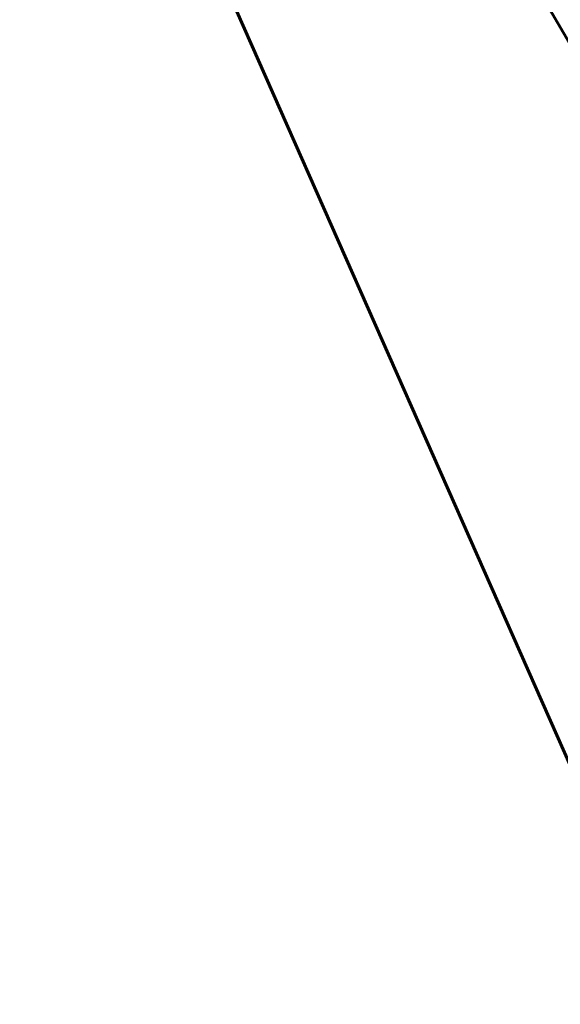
# Model space of a CAD drawing. Header units: millimetres. Extents: x -112 to 98, y -171 to 88.
# Tile 87 of 129: x 21.3006 to 21.3748, y 6.4614 to 6.5966. Entities that reach past the tile are written whole.
import ezdxf

# ---------------------------------------------------------------- set-up
doc = ezdxf.new("R2010")
doc.units = ezdxf.units.MM
doc.linetypes.add('K5LT32768', pattern=[0])

msp = doc.modelspace()

# ---------------------------------------------------------------- linework, layer by layer
at = {"color": 150, "linetype": 'K5LT32768', "lineweight": 60, "true_color": 0x0080ff}
for q in [(21.44663, 6.33458), (21.44663, 6.47252), (21.44663, 6.33458), (21.44663, 6.33458), (21.44663, 6.47252), (21.44663, 6.33458)]:
    msp.add_line((21.19668, 6.90035), q, dxfattribs=at)
msp.add_open_spline([(21.32163, 6.68958), (21.32666, 6.68721), (21.33758, 6.68144), (21.35421, 6.67042), (21.3716, 6.65592), (21.38806, 6.63876), (21.40312, 6.61912), (21.41651, 6.5971), (21.4277, 6.57328), (21.43596, 6.54949), (21.44108, 6.52847), (21.44416, 6.50954), (21.44597, 6.49148), (21.44652, 6.47894), (21.44663, 6.47252)], degree=3, knots=[0, 0, 0, 0, 0.073001, 0.16109, 0.255574, 0.356893, 0.45178, 0.550358, 0.655012, 0.745978, 0.821849, 0.880522, 0.939911, 1, 1, 1, 1], dxfattribs=at)
msp.add_open_spline([(21.32163, 6.68958), (21.32666, 6.68721), (21.33758, 6.68144), (21.35421, 6.67042), (21.3716, 6.65592), (21.38806, 6.63876), (21.40312, 6.61912), (21.41651, 6.5971), (21.4277, 6.57328), (21.43596, 6.54949), (21.44108, 6.52847), (21.44416, 6.50954), (21.44597, 6.49148), (21.44652, 6.47894), (21.44663, 6.47252)], degree=3, knots=[0, 0, 0, 0, 0.073001, 0.16109, 0.255574, 0.356893, 0.45178, 0.550358, 0.655012, 0.745978, 0.821849, 0.880522, 0.939911, 1, 1, 1, 1], dxfattribs=at)

doc.saveas('drawing.dxf')
